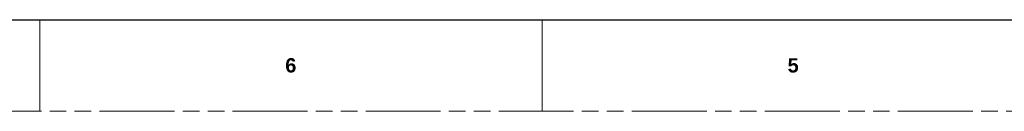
# Model space of a CAD drawing. Header units: millimetres. Extents: x 3925 to 5043, y -86 to 778.
# Tile 2 of 256: x 4199 to 4473, y -86 to -61. Entities that reach past the tile are written whole.
import ezdxf

# ---------------------------------------------------------------- set-up
doc = ezdxf.new("R2010")
doc.units = ezdxf.units.MM
doc.header["$LTSCALE"] = 46.255
doc.linetypes.add('PHANTOM', pattern=[0.8, 0.45, -0.05, 0.1, -0.05, 0.1, -0.05])
doc.layers.get('0').update_dxf_attribs({"linetype": 'CONTINUOUS'})
doc.styles.add('SLDTEXTSTYLE0', font='arialbd.ttf', dxfattribs={"height": 5.5})

msp = doc.modelspace()

# ---------------------------------------------------------------- linework, layer by layer
at = {"color": 7, "linetype": 'Continuous', "lineweight": 30}
msp.add_line((3937.6114, -60.6394), (5029.8114, -60.6394), dxfattribs=at)
at = {"color": 7, "linetype": 'Continuous', "lineweight": 0}
for p, q in [((4204.3114, -60.6394), (4204.3114, -86.0394)), ((4344.0114, -60.6394), (4344.0114, -86.0394))]:
    msp.add_line(p, q, dxfattribs=at)
at = {"color": 7, "linetype": 'PHANTOM', "lineweight": 0}
msp.add_line((3924.9114, -86.0394), (5042.5114, -86.0394), dxfattribs=at)

# ---------------------------------------------------------------- texts
at = {"color": 7, "linetype": 'Continuous', "lineweight": 0, "char_height": 3.9688, "attachment_point": 1, "style": 'SLDTEXTSTYLE0'}
for s, insert in [('6', (4272.5739, -71.3102)), ('5', (4412.2739, -71.3102))]:
    msp.add_mtext(s, dxfattribs=dict(at, insert=insert))

doc.saveas('drawing.dxf')
